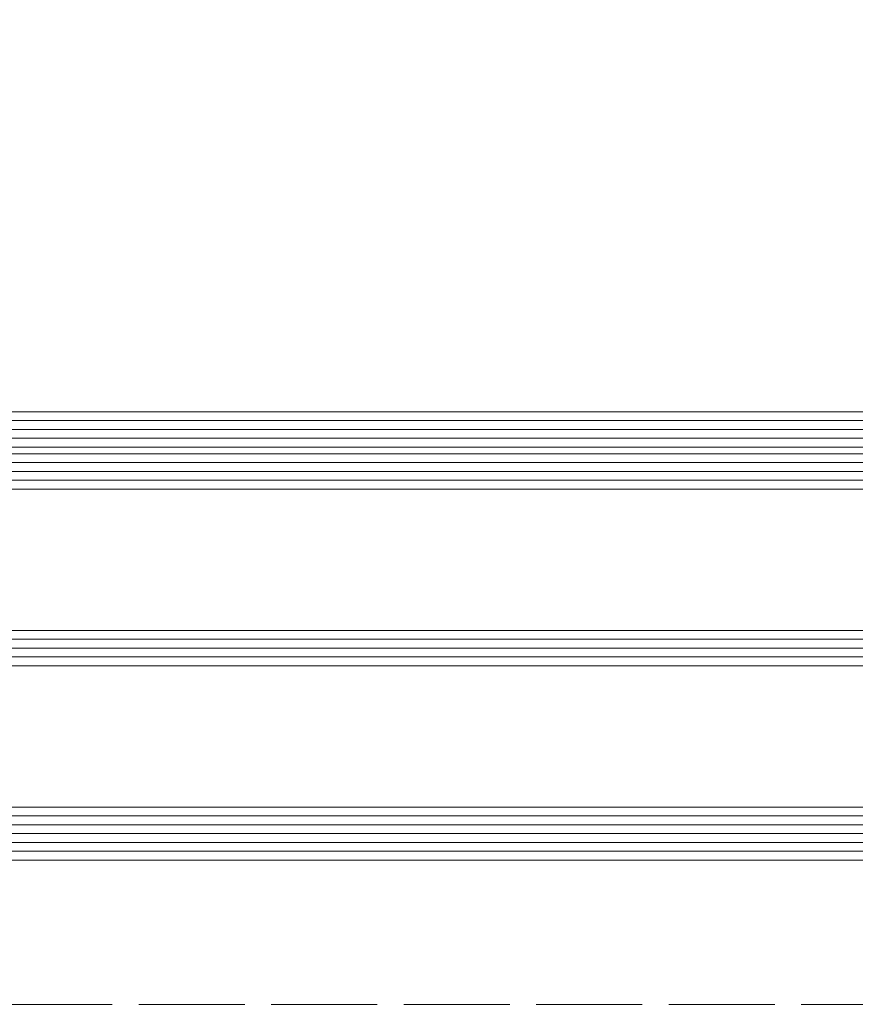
# Model space of a CAD drawing. Header units: inches. Extents: x 44881 to 156022, y 58140 to 83978.
# Tile 198 of 256: x 104188 to 104283, y 72431 to 72542. Entities that reach past the tile are written whole.
import ezdxf

# ---------------------------------------------------------------- set-up
doc = ezdxf.new("R2010")
doc.units = ezdxf.units.IN
doc.linetypes.add('ACAD_ISO02W100', pattern=[15, 12, -3])
for name, color, linetype, lineweight in [('!_A_03_ČIARKOVANÁ', 41, 'ACAD_ISO02W100', 13), ('_MB_kreskowanie_szklo_0.09', 157, 'Continuous', 9), ('_MB_szklo_0.15', 142, 'Continuous', 15)]:
    doc.layers.add(name, color=color, linetype=linetype, lineweight=lineweight)

# ---------------------------------------------------------------- blocks, each defined once
blk = doc.blocks.new('*U363')
at = {"layer": '_MB_kreskowanie_szklo_0.09'}
for points in [[(0, -1), (738, -1)], [(0, -2), (738, -2)], [(0, -3), (738, -3)], [(0, -4), (738, -4)], [(0, -5), (738, -5)], [(0, -23), (738, -23)], [(0, -24), (738, -24)], [(0, -25), (738, -25)], [(0, -43), (738, -43)], [(0, -44), (738, -44)], [(0, -45), (738, -45)], [(0, -47.76), (738, -47.76)], [(0, -48.76), (738, -48.76)], [(0, -49.76), (738, -49.76)]]:
    blk.add_lwpolyline(points, dxfattribs=at)
at = {"layer": '_MB_szklo_0.15'}
for points in [[(738, 0), (0, 0), (0, -6), (738, -6)], [(738, -22), (0, -22), (0, -26), (738, -26)], [(738, -42), (0, -42), (0, -46), (738, -46)], [(738, -46), (0, -46), (0, -46.76), (738, -46.76)], [(738, -46.76), (0, -46.76), (0, -50.76), (738, -50.76)]]:
    blk.add_lwpolyline(points, dxfattribs=at)

msp = doc.modelspace()

# ---------------------------------------------------------------- linework, layer by layer
at = {"layer": '!_A_03_ČIARKOVANÁ', "color": 14, "true_color": 0xa30000}
msp.add_lwpolyline([(93326.54, 72430.78), (109629.54, 72430.78)], dxfattribs=at)
at = {"layer": '!_A_03_ČIARKOVANÁ', "color": 14, "ltscale": 0.5, "true_color": 0xa30000}
msp.add_arc((104420.79, 72524.62), 911.75, 90, 180, dxfattribs=at)

# ---------------------------------------------------------------- block references
at = {"color": 14, "true_color": 0xa30000, "rotation": 180}
msp.add_blockref('*U363', (104360.54, 72447.12), dxfattribs=at)

doc.saveas('drawing.dxf')
